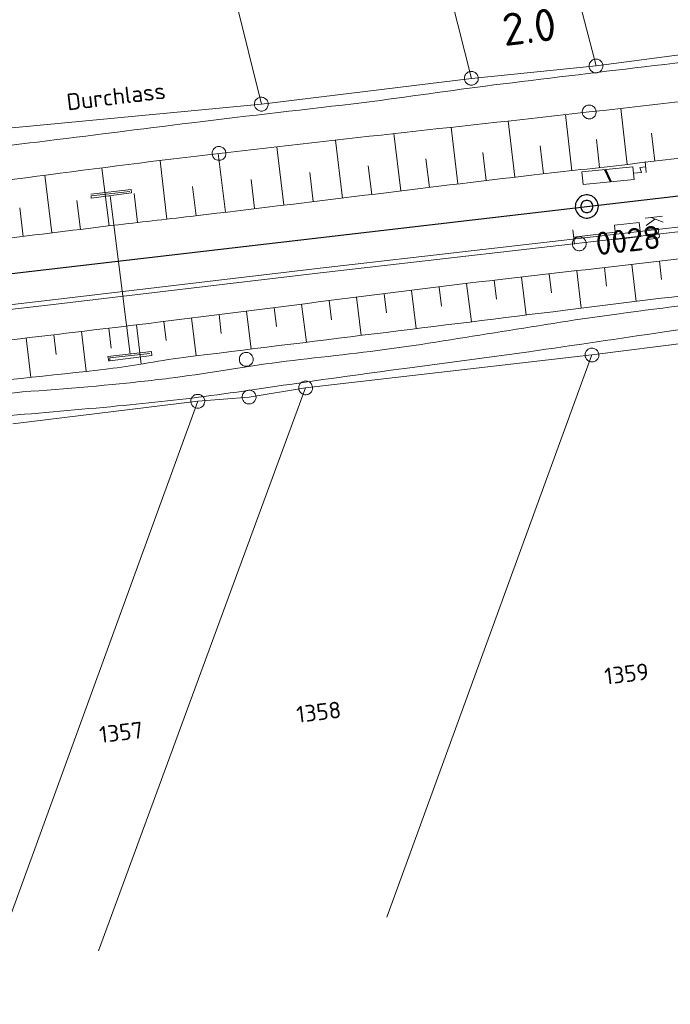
# Model space of a CAD drawing. Header units: metres. Extents: x 3425540 to 3446143, y 5432760 to 5444637.
# Tile 132 of 256: x 3437036 to 3437106, y 5439126 to 5439233. Entities that reach past the tile are written whole.
import ezdxf
from ezdxf.enums import TextEntityAlignment as Align

# ---------------------------------------------------------------- set-up
doc = ezdxf.new("R2010")
doc.units = ezdxf.units.M
for name, color, linetype, lineweight in [('B_Bestand', 9, 'Continuous', 18), ('B_Böschung', 9, 'Continuous', 18), ('B_Flurgrenzen', 9, 'Continuous', 18), ('B_Gleisachse', 9, 'Continuous', 25), ('B_Kilometrierung', 9, 'Continuous', 25), ('Bestand Kabeltröge', 9, 'Continuous', 18)]:
    doc.layers.add(name, color=color, linetype=linetype, lineweight=lineweight)
doc.styles.get("Standard").update_dxf_attribs({"font": 'isocpeur.ttf'})

msp = doc.modelspace()

# ---------------------------------------------------------------- linework, layer by layer
at = {"layer": 'B_Bestand'}
for p, q in [((3437099.42, 5439214.98), (3437098.79, 5439216.28)), ((3437099.49, 5439214.99), (3437098.86, 5439216.29)), ((3437099.57, 5439214.99), (3437098.94, 5439216.3)), ((3437102.79, 5439215.99), (3437102.63, 5439216.53)), ((3437103.23, 5439216.59), (3437102.64, 5439216.53)), ((3437103.29, 5439215.99), (3437103.18, 5439217.18)), ((3437043.21, 5439213.62), (3437047.58, 5439214.14)), ((3437047.58, 5439214.14), (3437047.61, 5439213.77)), ((3437043.27, 5439213.45), (3437047.46, 5439213.94)), ((3437047.61, 5439213.77), (3437043.27, 5439213.21)), ((3437043.27, 5439213.21), (3437043.27, 5439213.45)), ((3437045.31, 5439213.45), (3437047.49, 5439196.31)), ((3437103.19, 5439211.04), (3437105.07, 5439211.26)), ((3437104.25, 5439210.93), (3437103.32, 5439210.24)), ((3437103.84, 5439211.12), (3437105.14, 5439210.6)), ((3437103.37, 5439209.82), (3437104.63, 5439209.96)), ((3437095.37, 5439209.77), (3437095.55, 5439208.23)), ((3437045.08, 5439196.08), (3437049.79, 5439196.6)), ((3437045.16, 5439195.56), (3437045.08, 5439196.08)), ((3437045.28, 5439195.93), (3437049.62, 5439196.4)), ((3437049.82, 5439196.17), (3437045.28, 5439195.61)), ((3437049.79, 5439196.6), (3437049.82, 5439196.17)), ((3437045.28, 5439195.61), (3437045.28, 5439195.93))]:
    msp.add_line(p, q, dxfattribs=at)
for points in [[(3437101.94, 5439215.91), (3437101.87, 5439216.58), (3437096.35, 5439216.05), (3437096.49, 5439214.69), (3437102, 5439215.23), (3437101.94, 5439215.91), (3437102.79, 5439215.99)], [(3437095.46, 5439209), (3437099.95, 5439209.51), (3437100.03, 5439208.74), (3437102.72, 5439209.05), (3437102.54, 5439210.58), (3437099.86, 5439210.28), (3437099.95, 5439209.51)], [(3437104.4, 5439209.94), (3437104.56, 5439209.88), (3437104.65, 5439209.77), (3437104.67, 5439209.62), (3437104.64, 5439209.58), (3437104.57, 5439209.45), (3437104.46, 5439209.4), (3437103.43, 5439209.28)], [(3437096.81, 5439208.35), (3437096.8, 5439208.45), (3437096.77, 5439208.53), (3437096.73, 5439208.62), (3437096.68, 5439208.7), (3437096.62, 5439208.77), (3437096.55, 5439208.84), (3437096.48, 5439208.9), (3437096.39, 5439208.94), (3437096.31, 5439208.98), (3437096.22, 5439209), (3437096.12, 5439209.01), (3437096.03, 5439209.01), (3437095.94, 5439209), (3437095.84, 5439208.98), (3437095.76, 5439208.94), (3437095.67, 5439208.9), (3437095.6, 5439208.85), (3437095.53, 5439208.78), (3437095.47, 5439208.71), (3437095.42, 5439208.63), (3437095.38, 5439208.55), (3437095.35, 5439208.46), (3437095.33, 5439208.36), (3437095.32, 5439208.27), (3437095.33, 5439208.18), (3437095.34, 5439208.08), (3437095.37, 5439208), (3437095.41, 5439207.91), (3437095.46, 5439207.83), (3437095.52, 5439207.76), (3437095.59, 5439207.69), (3437095.66, 5439207.63), (3437095.75, 5439207.59), (3437095.83, 5439207.55), (3437095.92, 5439207.53), (3437096.02, 5439207.52), (3437096.11, 5439207.52), (3437096.2, 5439207.53), (3437096.3, 5439207.55), (3437096.38, 5439207.59), (3437096.47, 5439207.63), (3437096.54, 5439207.69), (3437096.61, 5439207.75), (3437096.67, 5439207.82), (3437096.72, 5439207.9), (3437096.76, 5439207.98), (3437096.79, 5439208.07), (3437096.81, 5439208.17), (3437096.82, 5439208.26), (3437096.81, 5439208.35)], [(3437104.46, 5439209.4), (3437104.62, 5439209.34), (3437104.71, 5439209.24), (3437104.73, 5439209.08), (3437104.7, 5439209), (3437104.63, 5439208.92), (3437104.52, 5439208.86), (3437103.49, 5439208.75)]]:
    msp.add_lwpolyline(points, dxfattribs=at)
for points, knots in [([(3436701.59, 5439177.77), (3436706.65, 5439178.29), (3436711.71, 5439178.81), (3436716.77, 5439179.34), (3436724.44, 5439180.13), (3436732.11, 5439180.93), (3436739.79, 5439181.74), (3436746.61, 5439182.46), (3436753.37, 5439183.72), (3436760.19, 5439184.47), (3436764.35, 5439184.92), (3436768.53, 5439185.26), (3436772.7, 5439185.72), (3436778.63, 5439186.38), (3436784.56, 5439187.04), (3436790.48, 5439187.71), (3436794.77, 5439188.19), (3436799.07, 5439188.67), (3436803.35, 5439189.17), (3436807.3, 5439189.63), (3436811.24, 5439190.18), (3436815.18, 5439190.74), (3436819.75, 5439191.39), (3436824.31, 5439192.08), (3436828.89, 5439192.73), (3436835.66, 5439193.69), (3436842.45, 5439194.62), (3436849.23, 5439195.55), (3436855.53, 5439196.41), (3436861.87, 5439197.04), (3436868.17, 5439197.96), (3436874.28, 5439198.85), (3436880.37, 5439199.94), (3436886.48, 5439200.89), (3436893.12, 5439201.91), (3436899.77, 5439202.95), (3436906.42, 5439203.91), (3436911.34, 5439204.62), (3436916.25, 5439205.28), (3436921.18, 5439205.9), (3436925.99, 5439206.5), (3436930.8, 5439207.09), (3436935.62, 5439207.68), (3436941.16, 5439208.35), (3436946.7, 5439209.04), (3436952.25, 5439209.67), (3436956.56, 5439210.15), (3436960.88, 5439210.56), (3436965.19, 5439211.02), (3436969.69, 5439211.5), (3436974.19, 5439212), (3436978.69, 5439212.48), (3436983.78, 5439213.03), (3436988.88, 5439213.5), (3436993.97, 5439214.06), (3436998.18, 5439214.51), (3437002.38, 5439215.01), (3437006.59, 5439215.51), (3437012.38, 5439216.2), (3437018.17, 5439216.89), (3437023.96, 5439217.6), (3437028.46, 5439218.16), (3437032.96, 5439218.72), (3437037.46, 5439219.28), (3437043.03, 5439219.97), (3437048.59, 5439220.67), (3437054.16, 5439221.36), (3437060.37, 5439222.14), (3437066.58, 5439222.8), (3437072.79, 5439223.56), (3437077.47, 5439224.14), (3437082.13, 5439224.87), (3437086.81, 5439225.45), (3437092.23, 5439226.12), (3437097.66, 5439226.77), (3437103.09, 5439227.42), (3437109.01, 5439228.13), (3437114.95, 5439228.8), (3437120.87, 5439229.52), (3437125.31, 5439230.06), (3437129.73, 5439230.72), (3437134.16, 5439231.3), (3437141.12, 5439232.2), (3437148.1, 5439232.85), (3437155.05, 5439233.8), (3437162.05, 5439234.76), (3437169.02, 5439235.89), (3437175.98, 5439237.05), (3437183.62, 5439238.32), (3437191.26, 5439239.62), (3437198.9, 5439240.92), (3437201.64, 5439241.39), (3437204.37, 5439241.95), (3437207.13, 5439242.38), (3437210.49, 5439242.9), (3437213.89, 5439243.05), (3437217.28, 5439243.32), (3437220.73, 5439243.59), (3437224.18, 5439243.86), (3437227.64, 5439244.05), (3437233.13, 5439244.36), (3437238.64, 5439244.02), (3437244.13, 5439244.37), (3437252.78, 5439244.91), (3437261.42, 5439245.69), (3437270.08, 5439246.25), (3437275.76, 5439246.61), (3437281.44, 5439247.04), (3437287.13, 5439247.3), (3437292.8, 5439247.55), (3437298.46, 5439247.8), (3437304.12, 5439248.05)], [0, 0, 0, 0, 0.025133, 0.025133, 0.025133, 0.063269, 0.063269, 0.063269, 0.097186, 0.097186, 0.097186, 0.117895, 0.117895, 0.117895, 0.147386, 0.147386, 0.147386, 0.168728, 0.168728, 0.168728, 0.188381, 0.188381, 0.188381, 0.211204, 0.211204, 0.211204, 0.245041, 0.245041, 0.245041, 0.276498, 0.276498, 0.276498, 0.307052, 0.307052, 0.307052, 0.34029, 0.34029, 0.34029, 0.36482, 0.36482, 0.36482, 0.38879, 0.38879, 0.38879, 0.416399, 0.416399, 0.416399, 0.437835, 0.437835, 0.437835, 0.460206, 0.460206, 0.460206, 0.485508, 0.485508, 0.485508, 0.506441, 0.506441, 0.506441, 0.535268, 0.535268, 0.535268, 0.557678, 0.557678, 0.557678, 0.585416, 0.585416, 0.585416, 0.616319, 0.616319, 0.616319, 0.639628, 0.639628, 0.639628, 0.666644, 0.666644, 0.666644, 0.696155, 0.696155, 0.696155, 0.718246, 0.718246, 0.718246, 0.752911, 0.752911, 0.752911, 0.787803, 0.787803, 0.787803, 0.826098, 0.826098, 0.826098, 0.839875, 0.839875, 0.839875, 0.856671, 0.856671, 0.856671, 0.873781, 0.873781, 0.873781, 0.90095, 0.90095, 0.90095, 0.943819, 0.943819, 0.943819, 0.971972, 0.971972, 0.971972, 1, 1, 1, 1]), ([(3436720.78, 5439147.92), (3436724.51, 5439148.39), (3436728.24, 5439148.85), (3436731.97, 5439149.32), (3436738.07, 5439150.08), (3436744.21, 5439150.58), (3436750.32, 5439151.21), (3436756.1, 5439151.81), (3436761.87, 5439152.39), (3436767.64, 5439153.02), (3436776.78, 5439154.02), (3436785.88, 5439155.37), (3436794.99, 5439156.63), (3436802.09, 5439157.6), (3436809.18, 5439158.58), (3436816.27, 5439159.56), (3436822.13, 5439160.36), (3436827.99, 5439161.17), (3436833.85, 5439161.97), (3436842.26, 5439163.13), (3436850.7, 5439164.13), (3436859.13, 5439165.15), (3436862.6, 5439165.57), (3436866.09, 5439165.72), (3436869.55, 5439166.18), (3436880.21, 5439167.61), (3436890.81, 5439169.34), (3436901.4, 5439171.18), (3436910.1, 5439172.68), (3436918.8, 5439174.27), (3436927.51, 5439175.74), (3436936.03, 5439177.19), (3436944.56, 5439178.62), (3436953.1, 5439180.05), (3436966.06, 5439182.23), (3436979.02, 5439184.38), (3436991.99, 5439186.5), (3436999.27, 5439187.69), (3437006.58, 5439188.69), (3437013.88, 5439189.69), (3437019.72, 5439190.49), (3437025.56, 5439191.22), (3437031.42, 5439191.83), (3437036.12, 5439192.32), (3437040.85, 5439192.58), (3437045.55, 5439193.04), (3437047.61, 5439193.24), (3437049.67, 5439193.46), (3437051.73, 5439193.72), (3437055.44, 5439194.2), (3437059.13, 5439194.86), (3437062.84, 5439195.36), (3437066.88, 5439195.89), (3437070.95, 5439196.28), (3437074.99, 5439196.82), (3437083.47, 5439197.97), (3437091.89, 5439199.58), (3437100.37, 5439200.7), (3437110.44, 5439202.03), (3437120.52, 5439203.28), (3437130.61, 5439204.41), (3437142.6, 5439205.74), (3437154.61, 5439206.94), (3437166.59, 5439208.27), (3437173.23, 5439209.01), (3437179.87, 5439209.74), (3437186.5, 5439210.6), (3437194.71, 5439211.67), (3437202.9, 5439212.93), (3437211.11, 5439214.04), (3437218, 5439214.97), (3437224.9, 5439215.85), (3437231.78, 5439216.8), (3437239.39, 5439217.85), (3437246.99, 5439218.96), (3437254.59, 5439220.07), (3437267.16, 5439221.91), (3437279.7, 5439223.92), (3437292.28, 5439225.68), (3437297.03, 5439226.35), (3437301.78, 5439227.01), (3437306.53, 5439227.68)], [0, 0, 0, 0, 0.019074, 0.019074, 0.019074, 0.050277, 0.050277, 0.050277, 0.079727, 0.079727, 0.079727, 0.126381, 0.126381, 0.126381, 0.162711, 0.162711, 0.162711, 0.192716, 0.192716, 0.192716, 0.235806, 0.235806, 0.235806, 0.253524, 0.253524, 0.253524, 0.308036, 0.308036, 0.308036, 0.352859, 0.352859, 0.352859, 0.396746, 0.396746, 0.396746, 0.463429, 0.463429, 0.463429, 0.500834, 0.500834, 0.500834, 0.530716, 0.530716, 0.530716, 0.554702, 0.554702, 0.554702, 0.565208, 0.565208, 0.565208, 0.584208, 0.584208, 0.584208, 0.604904, 0.604904, 0.604904, 0.648324, 0.648324, 0.648324, 0.699854, 0.699854, 0.699854, 0.761057, 0.761057, 0.761057, 0.794946, 0.794946, 0.794946, 0.836968, 0.836968, 0.836968, 0.872248, 0.872248, 0.872248, 0.91121, 0.91121, 0.91121, 0.97565, 0.97565, 0.97565, 1, 1, 1, 1]), ([(3437090.62, 5439196.58), (3437095.51, 5439197.3), (3437100.39, 5439198.02), (3437105.27, 5439198.74), (3437111.83, 5439199.7), (3437118.41, 5439200.5), (3437125, 5439201.24), (3437132.41, 5439202.07), (3437139.82, 5439202.82), (3437147.23, 5439203.65), (3437155.75, 5439204.61), (3437164.27, 5439205.57), (3437172.78, 5439206.57), (3437179.1, 5439207.31), (3437185.42, 5439208.07), (3437191.74, 5439208.9), (3437202.56, 5439210.31), (3437213.37, 5439211.79), (3437224.18, 5439213.29), (3437241.24, 5439215.64), (3437258.29, 5439217.96), (3437275.33, 5439220.43), (3437285.84, 5439221.96), (3437296.34, 5439223.49), (3437306.85, 5439225.02)], [0, 0, 0, 0, 0.067883, 0.067883, 0.067883, 0.159071, 0.159071, 0.159071, 0.261593, 0.261593, 0.261593, 0.379494, 0.379494, 0.379494, 0.467054, 0.467054, 0.467054, 0.617181, 0.617181, 0.617181, 0.853952, 0.853952, 0.853952, 1, 1, 1, 1]), ([(3437090.63, 5439196.58), (3437086.33, 5439196.01), (3437082.03, 5439195.43), (3437077.73, 5439194.86), (3437074.6, 5439194.44), (3437071.47, 5439194), (3437068.34, 5439193.57), (3437064.52, 5439193.04), (3437060.71, 5439192.45), (3437056.88, 5439191.93), (3437053.3, 5439191.44), (3437049.71, 5439191.07), (3437046.11, 5439190.72), (3437041.98, 5439190.32), (3437037.84, 5439190), (3437033.71, 5439189.6), (3437030.36, 5439189.28), (3437027.03, 5439188.94), (3437023.69, 5439188.58), (3437020.26, 5439188.21), (3437016.84, 5439187.82), (3437013.44, 5439187.29), (3437009.44, 5439186.66), (3437005.45, 5439186.02), (3437001.46, 5439185.39), (3436995.6, 5439184.47), (3436989.74, 5439183.55), (3436983.88, 5439182.63), (3436978.2, 5439181.74), (3436972.51, 5439180.85), (3436966.82, 5439179.96), (3436961.64, 5439179.15), (3436956.45, 5439178.43), (3436951.28, 5439177.56), (3436943.94, 5439176.32), (3436936.63, 5439174.98), (3436929.31, 5439173.68), (3436922.04, 5439172.39), (3436914.77, 5439171.09), (3436907.51, 5439169.8), (3436905.2, 5439169.39), (3436902.88, 5439169.01), (3436900.56, 5439168.6), (3436896.92, 5439167.97), (3436893.34, 5439167.03), (3436889.71, 5439166.36), (3436886.22, 5439165.72), (3436882.72, 5439165.2), (3436879.19, 5439164.81), (3436876.76, 5439164.54), (3436874.31, 5439164.41), (3436871.87, 5439164.12), (3436867.79, 5439163.64), (3436863.71, 5439163.16), (3436859.64, 5439162.66), (3436855.7, 5439162.17), (3436851.77, 5439161.68), (3436847.83, 5439161.19), (3436842.02, 5439160.47), (3436836.2, 5439159.78), (3436830.38, 5439159.05), (3436824.16, 5439158.25), (3436817.98, 5439157.25), (3436811.77, 5439156.37), (3436806.2, 5439155.59), (3436800.63, 5439154.78), (3436795.05, 5439154.05), (3436788.32, 5439153.15), (3436781.58, 5439152.37), (3436774.84, 5439151.55), (3436769.21, 5439150.87), (3436763.59, 5439150.16), (3436757.95, 5439149.57), (3436753.28, 5439149.08), (3436748.6, 5439148.72), (3436743.93, 5439148.28), (3436740.42, 5439147.95), (3436736.92, 5439147.61), (3436733.42, 5439147.25), (3436729.7, 5439146.86), (3436726, 5439146.27), (3436722.3, 5439145.7), (3436719.24, 5439145.22), (3436716.18, 5439144.74), (3436713.2, 5439143.89), (3436710.25, 5439143.05), (3436707.35, 5439142.09), (3436704.41, 5439141.22), (3436701.46, 5439140.34), (3436698.5, 5439139.48), (3436695.54, 5439138.63), (3436693.24, 5439137.97), (3436690.92, 5439137.44), (3436688.56, 5439136.99), (3436685.54, 5439136.42), (3436682.51, 5439136.16), (3436679.47, 5439136.14), (3436677, 5439136.13), (3436674.53, 5439136.2), (3436672.06, 5439136.32), (3436669.53, 5439136.44), (3436667.01, 5439136.75), (3436664.48, 5439136.83), (3436662.56, 5439136.9), (3436660.63, 5439136.8), (3436658.7, 5439136.66), (3436655.99, 5439136.46), (3436653.28, 5439136.25), (3436650.61, 5439135.71), (3436648.26, 5439135.25), (3436645.95, 5439134.71), (3436643.63, 5439134.16), (3436639.43, 5439133.18), (3436635.29, 5439132.02), (3436631.08, 5439131.07), (3436628.42, 5439130.46), (3436625.7, 5439130.18), (3436622.98, 5439129.86), (3436620.78, 5439129.6), (3436618.55, 5439129.39), (3436616.35, 5439129.52), (3436613.22, 5439129.7), (3436610.1, 5439130.28), (3436607.04, 5439131.07), (3436604.01, 5439131.85), (3436601.03, 5439132.73), (3436598, 5439133.48), (3436596.26, 5439133.91), (3436594.51, 5439134.33), (3436592.77, 5439134.77), (3436590.48, 5439135.34), (3436588.18, 5439135.92), (3436585.88, 5439136.49), (3436583.94, 5439136.97), (3436581.99, 5439137.47), (3436580.02, 5439137.78), (3436578.04, 5439138.1), (3436575.98, 5439137.74), (3436573.99, 5439137.44), (3436570.89, 5439136.96), (3436567.78, 5439136.49), (3436564.69, 5439135.97), (3436562.14, 5439135.55), (3436559.6, 5439135.07), (3436557.05, 5439134.69), (3436550.45, 5439133.7), (3436543.84, 5439132.82), (3436537.23, 5439131.93), (3436532.03, 5439131.23), (3436526.84, 5439130.53), (3436521.64, 5439129.86), (3436517.36, 5439129.31), (3436513.08, 5439128.84), (3436508.8, 5439128.4), (3436505.37, 5439128.04), (3436501.93, 5439127.74), (3436498.49, 5439127.45), (3436493.76, 5439127.07), (3436489.02, 5439126.74), (3436484.28, 5439126.51), (3436479.57, 5439126.27), (3436474.86, 5439126.13), (3436470.15, 5439126.07), (3436465.74, 5439126.03), (3436461.33, 5439125.99), (3436456.92, 5439126.07), (3436448.55, 5439126.24), (3436440.19, 5439126.4), (3436431.82, 5439126.57)], [0, 0, 0, 0, 0.019538, 0.019538, 0.019538, 0.033772, 0.033772, 0.033772, 0.051152, 0.051152, 0.051152, 0.067424, 0.067424, 0.067424, 0.08613, 0.08613, 0.08613, 0.101247, 0.101247, 0.101247, 0.116764, 0.116764, 0.116764, 0.13497, 0.13497, 0.13497, 0.161684, 0.161684, 0.161684, 0.187611, 0.187611, 0.187611, 0.211226, 0.211226, 0.211226, 0.244724, 0.244724, 0.244724, 0.277968, 0.277968, 0.277968, 0.288549, 0.288549, 0.288549, 0.305192, 0.305192, 0.305192, 0.321146, 0.321146, 0.321146, 0.332191, 0.332191, 0.332191, 0.350692, 0.350692, 0.350692, 0.368551, 0.368551, 0.368551, 0.39495, 0.39495, 0.39495, 0.42318, 0.42318, 0.42318, 0.448519, 0.448519, 0.448519, 0.479105, 0.479105, 0.479105, 0.504637, 0.504637, 0.504637, 0.525774, 0.525774, 0.525774, 0.541632, 0.541632, 0.541632, 0.558482, 0.558482, 0.558482, 0.572417, 0.572417, 0.572417, 0.586208, 0.586208, 0.586208, 0.600087, 0.600087, 0.600087, 0.610851, 0.610851, 0.610851, 0.624554, 0.624554, 0.624554, 0.635682, 0.635682, 0.635682, 0.647093, 0.647093, 0.647093, 0.655764, 0.655764, 0.655764, 0.668008, 0.668008, 0.668008, 0.678742, 0.678742, 0.678742, 0.698141, 0.698141, 0.698141, 0.710435, 0.710435, 0.710435, 0.720411, 0.720411, 0.720411, 0.734574, 0.734574, 0.734574, 0.748633, 0.748633, 0.748633, 0.756708, 0.756708, 0.756708, 0.767376, 0.767376, 0.767376, 0.776384, 0.776384, 0.776384, 0.785454, 0.785454, 0.785454, 0.799597, 0.799597, 0.799597, 0.811226, 0.811226, 0.811226, 0.841268, 0.841268, 0.841268, 0.864888, 0.864888, 0.864888, 0.884289, 0.884289, 0.884289, 0.899826, 0.899826, 0.899826, 0.921218, 0.921218, 0.921218, 0.942444, 0.942444, 0.942444, 0.962296, 0.962296, 0.962296, 1, 1, 1, 1])]:
    msp.add_open_spline(points, degree=3, knots=knots, dxfattribs=at)
at = {"layer": 'B_Böschung'}
for p, q in [((3437101.25, 5439216.85), (3437100.57, 5439222.92)), ((3437089.09, 5439215.48), (3437088.36, 5439221.56)), ((3437095.26, 5439216.18), (3437094.59, 5439222.25)), ((3437082.93, 5439214.74), (3437082.19, 5439220.87)), ((3437070.44, 5439213.22), (3437069.68, 5439219.47)), ((3437076.77, 5439213.99), (3437076.02, 5439220.19)), ((3437098.26, 5439216.52), (3437097.92, 5439219.55)), ((3437104.24, 5439217.21), (3437103.88, 5439220.23)), ((3437064.11, 5439212.46), (3437063.35, 5439218.75)), ((3437092.18, 5439215.84), (3437091.84, 5439218.87)), ((3437057.78, 5439211.69), (3437057.01, 5439218.04)), ((3437079.85, 5439214.36), (3437079.48, 5439217.45)), ((3437086.01, 5439215.11), (3437085.64, 5439218.16)), ((3437045.19, 5439210.2), (3437044.42, 5439216.46)), ((3437051.44, 5439210.93), (3437050.71, 5439217.25)), ((3437073.61, 5439213.61), (3437073.23, 5439216.72)), ((3437039.01, 5439209.45), (3437038.25, 5439215.68)), ((3437060.94, 5439212.07), (3437060.56, 5439215.23)), ((3437067.28, 5439212.84), (3437066.9, 5439215.98)), ((3437054.61, 5439211.3), (3437054.23, 5439214.47)), ((3437048.28, 5439210.57), (3437047.91, 5439213.71)), ((3437035.92, 5439209.07), (3437035.54, 5439212.17)), ((3437042.1, 5439209.82), (3437041.72, 5439212.95)), ((3437098.78, 5439205.7), (3437099.01, 5439203.68)), ((3437101.76, 5439206.04), (3437102.21, 5439202.03)), ((3437104.74, 5439206.38), (3437104.96, 5439204.39)), ((3437089.83, 5439204.67), (3437090.31, 5439200.56)), ((3437092.81, 5439205.02), (3437093.05, 5439202.97)), ((3437095.8, 5439205.36), (3437096.26, 5439201.3)), ((3437080.9, 5439203.59), (3437081.15, 5439201.53)), ((3437083.88, 5439203.96), (3437084.39, 5439199.83)), ((3437086.85, 5439204.33), (3437087.11, 5439202.26)), ((3437071.97, 5439202.49), (3437072.48, 5439198.36)), ((3437074.94, 5439202.86), (3437075.2, 5439200.79)), ((3437077.92, 5439203.22), (3437078.43, 5439199.09)), ((3437063.04, 5439201.37), (3437063.3, 5439199.31)), ((3437066.01, 5439201.74), (3437066.54, 5439197.62)), ((3437068.99, 5439202.12), (3437069.25, 5439200.05)), ((3437054.11, 5439200.24), (3437054.63, 5439196.14)), ((3437057.09, 5439200.61), (3437057.34, 5439198.56)), ((3437060.06, 5439200.99), (3437060.58, 5439196.88)), ((3437048.15, 5439199.5), (3437048.66, 5439195.26)), ((3437051.13, 5439199.86), (3437051.39, 5439197.8)), ((3437039.22, 5439198.43), (3437039.47, 5439196.29)), ((3437042.2, 5439198.79), (3437042.71, 5439194.48)), ((3437045.18, 5439199.14), (3437045.43, 5439196.98)), ((3437036.24, 5439198.08), (3437036.75, 5439193.82))]:
    msp.add_line(p, q, dxfattribs=at)
for points, knots in [([(3436847.24, 5439191.37), (3436851.02, 5439191.89), (3436854.79, 5439192.4), (3436858.57, 5439192.92), (3436867.89, 5439194.19), (3436877.27, 5439194.95), (3436886.62, 5439196.06), (3436890.18, 5439196.49), (3436893.74, 5439196.91), (3436897.3, 5439197.34), (3436905.35, 5439198.32), (3436913.4, 5439199.3), (3436921.44, 5439200.31), (3436928.86, 5439201.25), (3436936.28, 5439202.2), (3436943.7, 5439203.15), (3436947.42, 5439203.63), (3436951.13, 5439204.11), (3436954.85, 5439204.59), (3436960.24, 5439205.28), (3436965.64, 5439205.86), (3436971.02, 5439206.55), (3436975.15, 5439207.08), (3436979.28, 5439207.64), (3436983.4, 5439208.21), (3436989.45, 5439209.05), (3436995.5, 5439209.94), (3437001.56, 5439210.77), (3437006.96, 5439211.51), (3437012.37, 5439212.24), (3437017.77, 5439212.96), (3437030.88, 5439214.71), (3437043.98, 5439216.51), (3437057.11, 5439218.05), (3437070.45, 5439219.62), (3437083.8, 5439221.02), (3437097.14, 5439222.53), (3437116.92, 5439224.76), (3437136.69, 5439227), (3437156.45, 5439229.32), (3437165.12, 5439230.34), (3437173.71, 5439231.98), (3437182.38, 5439233.06), (3437187.26, 5439233.67), (3437192.15, 5439234.26), (3437197.03, 5439234.84), (3437200.05, 5439235.21), (3437203.07, 5439235.59), (3437206.1, 5439235.91), (3437222.73, 5439237.66), (3437239.4, 5439238.87), (3437256.07, 5439240.17), (3437270.73, 5439241.31), (3437285.39, 5439242.45), (3437300.04, 5439243.59)], [0, 0, 0, 0, 0.025072, 0.025072, 0.025072, 0.08699, 0.08699, 0.08699, 0.1106, 0.1106, 0.1106, 0.163933, 0.163933, 0.163933, 0.213158, 0.213158, 0.213158, 0.237832, 0.237832, 0.237832, 0.273559, 0.273559, 0.273559, 0.300946, 0.300946, 0.300946, 0.341169, 0.341169, 0.341169, 0.377069, 0.377069, 0.377069, 0.464067, 0.464067, 0.464067, 0.552435, 0.552435, 0.552435, 0.683381, 0.683381, 0.683381, 0.740833, 0.740833, 0.740833, 0.77322, 0.77322, 0.77322, 0.793234, 0.793234, 0.793234, 0.903251, 0.903251, 0.903251, 1, 1, 1, 1]), ([(3436847.62, 5439188.43), (3436852.29, 5439189.06), (3436856.97, 5439189.69), (3436861.64, 5439190.31), (3436864.51, 5439190.7), (3436867.39, 5439190.96), (3436870.26, 5439191.28), (3436875.02, 5439191.82), (3436879.77, 5439192.35), (3436884.52, 5439192.88), (3436888.61, 5439193.33), (3436892.71, 5439193.67), (3436896.8, 5439194.1), (3436903.19, 5439194.75), (3436909.58, 5439195.42), (3436915.97, 5439196.09), (3436920.31, 5439196.54), (3436924.65, 5439197.09), (3436929, 5439197.5), (3436936.07, 5439198.16), (3436943.16, 5439198.67), (3436950.23, 5439199.27), (3436953.11, 5439199.52), (3436955.99, 5439199.75), (3436958.86, 5439200.02), (3436964.06, 5439200.51), (3436969.24, 5439201.26), (3436974.43, 5439201.83), (3436978.51, 5439202.28), (3436982.6, 5439202.71), (3436986.68, 5439203.18), (3436990.54, 5439203.62), (3436994.41, 5439204.07), (3436998.27, 5439204.52), (3437002.34, 5439204.98), (3437006.4, 5439205.41), (3437010.46, 5439205.89), (3437013.59, 5439206.27), (3437016.71, 5439206.69), (3437019.84, 5439207.08), (3437028.63, 5439208.17), (3437037.42, 5439209.27), (3437046.22, 5439210.33), (3437049, 5439210.66), (3437051.78, 5439210.97), (3437054.56, 5439211.3), (3437066.77, 5439212.74), (3437078.97, 5439214.29), (3437091.18, 5439215.73), (3437094.55, 5439216.13), (3437097.93, 5439216.45), (3437101.31, 5439216.86), (3437114.7, 5439218.47), (3437128.09, 5439220.12), (3437141.49, 5439221.73), (3437155.58, 5439223.43), (3437169.68, 5439225.12), (3437183.77, 5439226.82), (3437193.22, 5439227.95), (3437202.67, 5439229.06), (3437212.12, 5439230.19), (3437227.51, 5439232.04), (3437242.88, 5439234.04), (3437258.27, 5439235.87), (3437272.3, 5439237.54), (3437286.33, 5439239.21), (3437300.36, 5439240.88)], [0, 0, 0, 0, 0.03103, 0.03103, 0.03103, 0.050075, 0.050075, 0.050075, 0.081548, 0.081548, 0.081548, 0.108627, 0.108627, 0.108627, 0.150904, 0.150904, 0.150904, 0.179664, 0.179664, 0.179664, 0.226402, 0.226402, 0.226402, 0.245415, 0.245415, 0.245415, 0.279791, 0.279791, 0.279791, 0.306829, 0.306829, 0.306829, 0.332442, 0.332442, 0.332442, 0.359352, 0.359352, 0.359352, 0.380084, 0.380084, 0.380084, 0.438398, 0.438398, 0.438398, 0.456828, 0.456828, 0.456828, 0.537756, 0.537756, 0.537756, 0.560106, 0.560106, 0.560106, 0.648912, 0.648912, 0.648912, 0.742344, 0.742344, 0.742344, 0.804984, 0.804984, 0.804984, 0.907004, 0.907004, 0.907004, 1, 1, 1, 1]), ([(3436976.74, 5439190.41), (3436982.76, 5439191.38), (3436988.78, 5439192.34), (3436994.79, 5439193.31), (3437002.72, 5439194.58), (3437010.75, 5439195.07), (3437018.72, 5439196.01), (3437029.31, 5439197.26), (3437039.9, 5439198.5), (3437050.48, 5439199.78), (3437062.82, 5439201.27), (3437075.15, 5439202.99), (3437087.5, 5439204.41), (3437097.35, 5439205.54), (3437107.19, 5439206.66), (3437117.03, 5439207.79), (3437131.88, 5439209.49), (3437146.72, 5439211.19), (3437161.56, 5439212.9), (3437179.43, 5439214.96), (3437197.19, 5439217.97), (3437215.07, 5439220.04), (3437219.96, 5439220.61), (3437224.85, 5439221.15), (3437229.74, 5439221.68), (3437233.92, 5439222.14), (3437238.1, 5439222.61), (3437242.29, 5439223.03), (3437246.23, 5439223.43), (3437250.18, 5439223.81), (3437254.12, 5439224.19), (3437256.13, 5439224.39), (3437258.13, 5439224.58), (3437260.13, 5439224.77), (3437261.31, 5439224.88), (3437262.48, 5439224.96), (3437263.66, 5439225), (3437264.61, 5439225.03), (3437265.56, 5439225.01), (3437266.5, 5439224.98), (3437268.77, 5439224.88), (3437271.03, 5439224.74), (3437273.29, 5439224.67), (3437274.54, 5439224.62), (3437275.78, 5439224.58), (3437277.03, 5439224.54)], [0, 0, 0, 0, 0.060442, 0.060442, 0.060442, 0.140091, 0.140091, 0.140091, 0.245824, 0.245824, 0.245824, 0.369213, 0.369213, 0.369213, 0.467508, 0.467508, 0.467508, 0.615701, 0.615701, 0.615701, 0.794234, 0.794234, 0.794234, 0.843045, 0.843045, 0.843045, 0.884772, 0.884772, 0.884772, 0.924109, 0.924109, 0.924109, 0.944058, 0.944058, 0.944058, 0.95577, 0.95577, 0.95577, 0.965158, 0.965158, 0.965158, 0.987622, 0.987622, 0.987622, 1, 1, 1, 1]), ([(3436976.91, 5439190.44), (3436982.17, 5439190.24), (3436987.42, 5439190.03), (3436992.68, 5439189.83), (3436994.47, 5439189.76), (3436996.27, 5439189.78), (3436998.06, 5439189.76), (3436998.54, 5439189.76), (3436999.02, 5439189.74), (3436999.5, 5439189.76), (3437001.16, 5439189.83), (3437002.82, 5439190.05), (3437004.47, 5439190.24), (3437011.73, 5439191.05), (3437018.98, 5439191.89), (3437026.23, 5439192.7), (3437032.53, 5439193.4), (3437038.83, 5439193.99), (3437045.12, 5439194.74), (3437046.38, 5439194.89), (3437047.63, 5439195.1), (3437048.88, 5439195.29), (3437050.33, 5439195.51), (3437051.78, 5439195.79), (3437053.24, 5439195.97), (3437067, 5439197.68), (3437080.77, 5439199.38), (3437094.53, 5439201.08), (3437106.84, 5439202.61), (3437119.15, 5439204.13), (3437131.46, 5439205.65), (3437139.45, 5439206.64), (3437147.47, 5439207.49), (3437155.47, 5439208.45), (3437162.91, 5439209.35), (3437170.35, 5439210.39), (3437177.79, 5439211.31), (3437185.9, 5439212.31), (3437194.04, 5439213.03), (3437202.14, 5439214.11), (3437217.21, 5439216.12), (3437232.26, 5439218.24), (3437247.31, 5439220.38), (3437257.08, 5439221.77), (3437266.86, 5439223.16), (3437276.63, 5439224.55)], [0, 0, 0, 0, 0.052251, 0.052251, 0.052251, 0.070098, 0.070098, 0.070098, 0.074844, 0.074844, 0.074844, 0.091407, 0.091407, 0.091407, 0.163929, 0.163929, 0.163929, 0.226867, 0.226867, 0.226867, 0.239422, 0.239422, 0.239422, 0.254054, 0.254054, 0.254054, 0.391848, 0.391848, 0.391848, 0.515093, 0.515093, 0.515093, 0.595147, 0.595147, 0.595147, 0.669697, 0.669697, 0.669697, 0.750871, 0.750871, 0.750871, 0.901905, 0.901905, 0.901905, 1, 1, 1, 1])]:
    msp.add_open_spline(points, degree=3, knots=knots, dxfattribs=at)
at = {"layer": 'B_Flurgrenzen'}
for p, q in [((3437097.88, 5439227.51), (3437083.41, 5439283.51)), ((3437084.39, 5439226.17), (3437070.29, 5439282.29)), ((3437061.67, 5439223.38), (3437047.81, 5439279.5)), ((3437097.88, 5439227.51), (3437113.31, 5439229.58)), ((3437084.39, 5439226.17), (3437097.88, 5439227.51)), ((3437061.67, 5439223.38), (3437084.39, 5439226.17)), ((3437032.3, 5439220.58), (3437061.67, 5439223.38)), ((3437097.44, 5439196.24), (3437132.53, 5439200.68)), ((3437066.46, 5439192.68), (3437097.44, 5439196.24)), ((3437075.26, 5439135.42), (3437097.44, 5439196.24)), ((3437044.06, 5439131.76), (3437066.46, 5439192.68)), ((3437060.35, 5439191.68), (3437066.46, 5439192.68)), ((3437032.51, 5439130.09), (3437054.8, 5439191.24)), ((3437034.77, 5439188.8), (3437054.8, 5439191.24)), ((3437054.8, 5439191.24), (3437060.35, 5439191.68))]:
    msp.add_line(p, q, dxfattribs=at)
for points in [[(3437098.52, 5439227.12), (3437098.56, 5439227.21), (3437098.59, 5439227.29), (3437098.62, 5439227.39), (3437098.62, 5439227.48), (3437098.62, 5439227.57), (3437098.61, 5439227.67), (3437098.58, 5439227.76), (3437098.55, 5439227.85), (3437098.5, 5439227.93), (3437098.44, 5439228), (3437098.37, 5439228.06), (3437098.3, 5439228.12), (3437098.22, 5439228.17), (3437098.13, 5439228.21), (3437098.04, 5439228.24), (3437097.95, 5439228.26), (3437097.86, 5439228.26), (3437097.76, 5439228.25), (3437097.67, 5439228.23), (3437097.58, 5439228.19), (3437097.5, 5439228.16), (3437097.42, 5439228.11), (3437097.35, 5439228.04), (3437097.29, 5439227.97), (3437097.23, 5439227.89), (3437097.19, 5439227.81), (3437097.16, 5439227.73), (3437097.14, 5439227.63), (3437097.13, 5439227.54), (3437097.13, 5439227.44), (3437097.15, 5439227.35), (3437097.17, 5439227.26), (3437097.21, 5439227.17), (3437097.25, 5439227.09), (3437097.31, 5439227.02), (3437097.38, 5439226.95), (3437097.45, 5439226.9), (3437097.53, 5439226.85), (3437097.62, 5439226.81), (3437097.71, 5439226.78), (3437097.8, 5439226.76), (3437097.9, 5439226.76), (3437097.99, 5439226.77), (3437098.08, 5439226.79), (3437098.17, 5439226.83), (3437098.25, 5439226.86), (3437098.33, 5439226.91), (3437098.41, 5439226.98), (3437098.47, 5439227.05), (3437098.52, 5439227.12)], [(3437085.03, 5439225.79), (3437085.08, 5439225.87), (3437085.11, 5439225.96), (3437085.13, 5439226.05), (3437085.14, 5439226.14), (3437085.13, 5439226.24), (3437085.12, 5439226.33), (3437085.1, 5439226.42), (3437085.06, 5439226.51), (3437085.01, 5439226.59), (3437084.95, 5439226.66), (3437084.89, 5439226.73), (3437084.81, 5439226.79), (3437084.73, 5439226.84), (3437084.64, 5439226.87), (3437084.55, 5439226.9), (3437084.46, 5439226.92), (3437084.37, 5439226.92), (3437084.28, 5439226.91), (3437084.19, 5439226.89), (3437084.1, 5439226.86), (3437084.01, 5439226.82), (3437083.93, 5439226.77), (3437083.86, 5439226.7), (3437083.8, 5439226.64), (3437083.74, 5439226.56), (3437083.7, 5439226.47), (3437083.67, 5439226.39), (3437083.65, 5439226.29), (3437083.64, 5439226.2), (3437083.65, 5439226.11), (3437083.66, 5439226.01), (3437083.68, 5439225.92), (3437083.72, 5439225.84), (3437083.77, 5439225.75), (3437083.83, 5439225.68), (3437083.89, 5439225.62), (3437083.97, 5439225.56), (3437084.05, 5439225.51), (3437084.13, 5439225.47), (3437084.22, 5439225.45), (3437084.31, 5439225.43), (3437084.41, 5439225.42), (3437084.5, 5439225.43), (3437084.59, 5439225.45), (3437084.68, 5439225.49), (3437084.77, 5439225.53), (3437084.84, 5439225.58), (3437084.92, 5439225.64), (3437084.98, 5439225.71), (3437085.03, 5439225.79)], [(3437062.31, 5439222.99), (3437062.35, 5439223.08), (3437062.38, 5439223.16), (3437062.41, 5439223.26), (3437062.41, 5439223.35), (3437062.41, 5439223.44), (3437062.4, 5439223.54), (3437062.37, 5439223.63), (3437062.33, 5439223.71), (3437062.29, 5439223.8), (3437062.23, 5439223.87), (3437062.16, 5439223.93), (3437062.09, 5439223.99), (3437062.01, 5439224.04), (3437061.92, 5439224.08), (3437061.83, 5439224.1), (3437061.74, 5439224.12), (3437061.65, 5439224.12), (3437061.55, 5439224.12), (3437061.46, 5439224.1), (3437061.37, 5439224.06), (3437061.29, 5439224.02), (3437061.21, 5439223.97), (3437061.14, 5439223.91), (3437061.08, 5439223.84), (3437061.02, 5439223.76), (3437060.98, 5439223.68), (3437060.95, 5439223.59), (3437060.92, 5439223.5), (3437060.92, 5439223.4), (3437060.92, 5439223.31), (3437060.94, 5439223.21), (3437060.96, 5439223.13), (3437061, 5439223.04), (3437061.04, 5439222.96), (3437061.1, 5439222.89), (3437061.17, 5439222.82), (3437061.24, 5439222.76), (3437061.32, 5439222.71), (3437061.41, 5439222.68), (3437061.5, 5439222.65), (3437061.59, 5439222.63), (3437061.69, 5439222.63), (3437061.78, 5439222.63), (3437061.87, 5439222.66), (3437061.96, 5439222.69), (3437062.04, 5439222.73), (3437062.12, 5439222.78), (3437062.19, 5439222.85), (3437062.26, 5439222.91), (3437062.31, 5439222.99)], [(3437097.32, 5439221.8), (3437097.41, 5439221.83), (3437097.49, 5439221.87), (3437097.57, 5439221.92), (3437097.64, 5439221.98), (3437097.7, 5439222.05), (3437097.77, 5439222.13), (3437097.81, 5439222.21), (3437097.85, 5439222.29), (3437097.87, 5439222.38), (3437097.88, 5439222.48), (3437097.88, 5439222.57), (3437097.87, 5439222.66), (3437097.85, 5439222.76), (3437097.81, 5439222.84), (3437097.77, 5439222.92), (3437097.72, 5439223), (3437097.65, 5439223.07), (3437097.58, 5439223.13), (3437097.5, 5439223.18), (3437097.41, 5439223.22), (3437097.33, 5439223.25), (3437097.24, 5439223.27), (3437097.14, 5439223.28), (3437097.05, 5439223.27), (3437096.95, 5439223.26), (3437096.86, 5439223.23), (3437096.78, 5439223.19), (3437096.7, 5439223.14), (3437096.63, 5439223.08), (3437096.57, 5439223.01), (3437096.51, 5439222.93), (3437096.46, 5439222.85), (3437096.43, 5439222.77), (3437096.4, 5439222.68), (3437096.39, 5439222.58), (3437096.39, 5439222.49), (3437096.4, 5439222.4), (3437096.42, 5439222.3), (3437096.46, 5439222.22), (3437096.5, 5439222.14), (3437096.55, 5439222.06), (3437096.62, 5439221.99), (3437096.69, 5439221.93), (3437096.77, 5439221.88), (3437096.86, 5439221.84), (3437096.94, 5439221.81), (3437097.03, 5439221.79), (3437097.13, 5439221.78), (3437097.22, 5439221.78), (3437097.32, 5439221.8)], [(3437057.28, 5439217.32), (3437057.37, 5439217.35), (3437057.45, 5439217.39), (3437057.54, 5439217.44), (3437057.61, 5439217.5), (3437057.67, 5439217.57), (3437057.73, 5439217.65), (3437057.78, 5439217.72), (3437057.81, 5439217.81), (3437057.84, 5439217.9), (3437057.84, 5439218), (3437057.84, 5439218.09), (3437057.83, 5439218.18), (3437057.81, 5439218.27), (3437057.78, 5439218.36), (3437057.73, 5439218.44), (3437057.68, 5439218.52), (3437057.62, 5439218.59), (3437057.55, 5439218.65), (3437057.47, 5439218.7), (3437057.38, 5439218.74), (3437057.29, 5439218.77), (3437057.2, 5439218.79), (3437057.1, 5439218.8), (3437057.01, 5439218.79), (3437056.92, 5439218.78), (3437056.83, 5439218.75), (3437056.75, 5439218.71), (3437056.66, 5439218.66), (3437056.59, 5439218.6), (3437056.53, 5439218.53), (3437056.47, 5439218.45), (3437056.42, 5439218.37), (3437056.39, 5439218.29), (3437056.36, 5439218.19), (3437056.36, 5439218.1), (3437056.35, 5439218.01), (3437056.37, 5439217.91), (3437056.39, 5439217.82), (3437056.42, 5439217.73), (3437056.47, 5439217.65), (3437056.52, 5439217.58), (3437056.58, 5439217.51), (3437056.65, 5439217.44), (3437056.73, 5439217.4), (3437056.82, 5439217.36), (3437056.91, 5439217.33), (3437057, 5439217.31), (3437057.1, 5439217.3), (3437057.19, 5439217.3), (3437057.28, 5439217.32)], [(3437060.21, 5439195.04), (3437060.3, 5439195.07), (3437060.39, 5439195.11), (3437060.47, 5439195.16), (3437060.54, 5439195.22), (3437060.6, 5439195.29), (3437060.66, 5439195.36), (3437060.71, 5439195.44), (3437060.74, 5439195.53), (3437060.77, 5439195.62), (3437060.78, 5439195.71), (3437060.78, 5439195.8), (3437060.77, 5439195.9), (3437060.74, 5439195.99), (3437060.71, 5439196.08), (3437060.66, 5439196.16), (3437060.61, 5439196.24), (3437060.55, 5439196.31), (3437060.48, 5439196.37), (3437060.4, 5439196.42), (3437060.31, 5439196.46), (3437060.22, 5439196.49), (3437060.13, 5439196.51), (3437060.03, 5439196.51), (3437059.94, 5439196.51), (3437059.85, 5439196.49), (3437059.76, 5439196.47), (3437059.68, 5439196.43), (3437059.59, 5439196.37), (3437059.52, 5439196.31), (3437059.46, 5439196.24), (3437059.4, 5439196.17), (3437059.36, 5439196.09), (3437059.32, 5439196), (3437059.3, 5439195.91), (3437059.29, 5439195.82), (3437059.29, 5439195.73), (3437059.3, 5439195.63), (3437059.32, 5439195.54), (3437059.36, 5439195.45), (3437059.4, 5439195.37), (3437059.45, 5439195.29), (3437059.52, 5439195.22), (3437059.59, 5439195.16), (3437059.66, 5439195.11), (3437059.75, 5439195.08), (3437059.84, 5439195.04), (3437059.93, 5439195.02), (3437060.03, 5439195.02), (3437060.12, 5439195.02), (3437060.21, 5439195.04)], [(3437098.17, 5439196.08), (3437098.19, 5439196.17), (3437098.19, 5439196.26), (3437098.18, 5439196.36), (3437098.16, 5439196.45), (3437098.12, 5439196.53), (3437098.08, 5439196.62), (3437098.03, 5439196.7), (3437097.97, 5439196.77), (3437097.9, 5439196.83), (3437097.82, 5439196.88), (3437097.74, 5439196.92), (3437097.65, 5439196.95), (3437097.55, 5439196.97), (3437097.46, 5439196.98), (3437097.37, 5439196.98), (3437097.27, 5439196.97), (3437097.18, 5439196.94), (3437097.1, 5439196.91), (3437097.02, 5439196.86), (3437096.94, 5439196.79), (3437096.88, 5439196.73), (3437096.82, 5439196.66), (3437096.77, 5439196.57), (3437096.73, 5439196.49), (3437096.71, 5439196.4), (3437096.69, 5439196.31), (3437096.69, 5439196.21), (3437096.7, 5439196.12), (3437096.72, 5439196.03), (3437096.76, 5439195.94), (3437096.8, 5439195.85), (3437096.85, 5439195.78), (3437096.91, 5439195.71), (3437096.98, 5439195.64), (3437097.06, 5439195.59), (3437097.14, 5439195.55), (3437097.23, 5439195.52), (3437097.32, 5439195.5), (3437097.42, 5439195.49), (3437097.51, 5439195.5), (3437097.6, 5439195.5), (3437097.69, 5439195.53), (3437097.78, 5439195.57), (3437097.86, 5439195.62), (3437097.93, 5439195.68), (3437098, 5439195.74), (3437098.06, 5439195.82), (3437098.11, 5439195.9), (3437098.14, 5439195.98), (3437098.17, 5439196.08)], [(3437067.19, 5439192.52), (3437067.2, 5439192.61), (3437067.21, 5439192.7), (3437067.2, 5439192.8), (3437067.17, 5439192.89), (3437067.14, 5439192.98), (3437067.1, 5439193.07), (3437067.05, 5439193.14), (3437066.99, 5439193.21), (3437066.91, 5439193.28), (3437066.83, 5439193.32), (3437066.75, 5439193.37), (3437066.66, 5439193.4), (3437066.57, 5439193.42), (3437066.48, 5439193.43), (3437066.38, 5439193.42), (3437066.29, 5439193.41), (3437066.2, 5439193.38), (3437066.11, 5439193.35), (3437066.04, 5439193.3), (3437065.96, 5439193.24), (3437065.89, 5439193.17), (3437065.84, 5439193.1), (3437065.79, 5439193.02), (3437065.75, 5439192.93), (3437065.72, 5439192.84), (3437065.71, 5439192.75), (3437065.71, 5439192.66), (3437065.72, 5439192.56), (3437065.74, 5439192.47), (3437065.77, 5439192.38), (3437065.82, 5439192.3), (3437065.86, 5439192.22), (3437065.93, 5439192.15), (3437066, 5439192.09), (3437066.08, 5439192.04), (3437066.16, 5439192), (3437066.25, 5439191.96), (3437066.34, 5439191.94), (3437066.44, 5439191.94), (3437066.53, 5439191.94), (3437066.62, 5439191.95), (3437066.71, 5439191.98), (3437066.8, 5439192.01), (3437066.88, 5439192.06), (3437066.95, 5439192.12), (3437067.02, 5439192.19), (3437067.08, 5439192.26), (3437067.13, 5439192.35), (3437067.16, 5439192.43), (3437067.19, 5439192.52)], [(3437055.53, 5439191.08), (3437055.54, 5439191.17), (3437055.55, 5439191.26), (3437055.54, 5439191.36), (3437055.51, 5439191.45), (3437055.48, 5439191.53), (3437055.44, 5439191.62), (3437055.39, 5439191.7), (3437055.33, 5439191.77), (3437055.25, 5439191.83), (3437055.17, 5439191.88), (3437055.09, 5439191.92), (3437055, 5439191.95), (3437054.91, 5439191.97), (3437054.82, 5439191.98), (3437054.72, 5439191.98), (3437054.63, 5439191.97), (3437054.54, 5439191.94), (3437054.45, 5439191.91), (3437054.38, 5439191.86), (3437054.3, 5439191.79), (3437054.23, 5439191.73), (3437054.18, 5439191.66), (3437054.13, 5439191.57), (3437054.09, 5439191.49), (3437054.06, 5439191.4), (3437054.05, 5439191.31), (3437054.05, 5439191.21), (3437054.06, 5439191.12), (3437054.08, 5439191.03), (3437054.11, 5439190.94), (3437054.16, 5439190.85), (3437054.2, 5439190.78), (3437054.27, 5439190.71), (3437054.34, 5439190.64), (3437054.42, 5439190.59), (3437054.5, 5439190.55), (3437054.59, 5439190.52), (3437054.68, 5439190.5), (3437054.78, 5439190.49), (3437054.87, 5439190.5), (3437054.96, 5439190.5), (3437055.05, 5439190.53), (3437055.14, 5439190.57), (3437055.22, 5439190.62), (3437055.29, 5439190.68), (3437055.36, 5439190.74), (3437055.42, 5439190.82), (3437055.47, 5439190.9), (3437055.5, 5439190.98), (3437055.53, 5439191.08)], [(3437061.08, 5439191.52), (3437061.1, 5439191.61), (3437061.1, 5439191.7), (3437061.09, 5439191.8), (3437061.07, 5439191.89), (3437061.03, 5439191.98), (3437060.99, 5439192.07), (3437060.94, 5439192.14), (3437060.88, 5439192.21), (3437060.81, 5439192.28), (3437060.73, 5439192.32), (3437060.65, 5439192.37), (3437060.56, 5439192.4), (3437060.46, 5439192.42), (3437060.37, 5439192.43), (3437060.28, 5439192.42), (3437060.18, 5439192.41), (3437060.09, 5439192.38), (3437060.01, 5439192.35), (3437059.93, 5439192.3), (3437059.85, 5439192.24), (3437059.79, 5439192.17), (3437059.73, 5439192.1), (3437059.68, 5439192.02), (3437059.64, 5439191.93), (3437059.62, 5439191.84), (3437059.6, 5439191.75), (3437059.6, 5439191.66), (3437059.61, 5439191.56), (3437059.63, 5439191.47), (3437059.67, 5439191.38), (3437059.71, 5439191.3), (3437059.76, 5439191.22), (3437059.82, 5439191.15), (3437059.89, 5439191.09), (3437059.97, 5439191.04), (3437060.05, 5439191), (3437060.14, 5439190.96), (3437060.23, 5439190.94), (3437060.33, 5439190.94), (3437060.42, 5439190.94), (3437060.51, 5439190.95), (3437060.6, 5439190.98), (3437060.69, 5439191.01), (3437060.77, 5439191.06), (3437060.84, 5439191.12), (3437060.91, 5439191.19), (3437060.97, 5439191.26), (3437061.02, 5439191.35), (3437061.05, 5439191.43), (3437061.08, 5439191.52)]]:
    msp.add_lwpolyline(points, dxfattribs=at)
at = {"layer": 'B_Gleisachse'}
msp.add_line((3436906.29, 5439190.05), (3437252.92, 5439230.52), dxfattribs=at)
at = {"layer": 'B_Kilometrierung'}
for points in [[(3437098.13, 5439212.3), (3437098.12, 5439212.46), (3437098.09, 5439212.62), (3437098.04, 5439212.77), (3437097.97, 5439212.9), (3437097.89, 5439213.04), (3437097.8, 5439213.16), (3437097.68, 5439213.27), (3437097.55, 5439213.36), (3437097.41, 5439213.44), (3437097.26, 5439213.5), (3437097.12, 5439213.53), (3437096.96, 5439213.55), (3437096.8, 5439213.55), (3437096.64, 5439213.53), (3437096.5, 5439213.5), (3437096.35, 5439213.44), (3437096.21, 5439213.36), (3437096.08, 5439213.27), (3437095.97, 5439213.16), (3437095.87, 5439213.04), (3437095.79, 5439212.9), (3437095.72, 5439212.77), (3437095.67, 5439212.62), (3437095.64, 5439212.46), (3437095.63, 5439212.3), (3437095.64, 5439212.15), (3437095.67, 5439211.99), (3437095.72, 5439211.84), (3437095.79, 5439211.7), (3437095.87, 5439211.57), (3437095.97, 5439211.45), (3437096.08, 5439211.34), (3437096.21, 5439211.25), (3437096.35, 5439211.17), (3437096.5, 5439211.11), (3437096.64, 5439211.07), (3437096.8, 5439211.05), (3437096.96, 5439211.05), (3437097.12, 5439211.07), (3437097.26, 5439211.11), (3437097.41, 5439211.17), (3437097.55, 5439211.25), (3437097.68, 5439211.34), (3437097.8, 5439211.45), (3437097.89, 5439211.57), (3437097.97, 5439211.7), (3437098.04, 5439211.84), (3437098.09, 5439211.99), (3437098.12, 5439212.15), (3437098.13, 5439212.3)], [(3437097.54, 5439212.3), (3437097.53, 5439212.42), (3437097.5, 5439212.53), (3437097.45, 5439212.63), (3437097.38, 5439212.73), (3437097.3, 5439212.81), (3437097.22, 5439212.88), (3437097.11, 5439212.92), (3437097, 5439212.95), (3437096.88, 5439212.96), (3437096.76, 5439212.95), (3437096.65, 5439212.92), (3437096.56, 5439212.88), (3437096.46, 5439212.81), (3437096.38, 5439212.73), (3437096.31, 5439212.64), (3437096.26, 5439212.53), (3437096.23, 5439212.42), (3437096.22, 5439212.3), (3437096.23, 5439212.19), (3437096.26, 5439212.08), (3437096.31, 5439211.98), (3437096.38, 5439211.88), (3437096.46, 5439211.8), (3437096.55, 5439211.73), (3437096.65, 5439211.68), (3437096.76, 5439211.65), (3437096.88, 5439211.65), (3437097, 5439211.65), (3437097.11, 5439211.68), (3437097.21, 5439211.73), (3437097.3, 5439211.8), (3437097.38, 5439211.88), (3437097.45, 5439211.97), (3437097.5, 5439212.08), (3437097.53, 5439212.19), (3437097.54, 5439212.3)]]:
    msp.add_lwpolyline(points, dxfattribs=at)
at = {"layer": 'Bestand Kabeltröge'}
for p, q in [((3437103.86, 5439209.73), (3437121.36, 5439211.76)), ((3437103.91, 5439209.23), (3437121.42, 5439211.27)), ((3437067.41, 5439205.57), (3437103.86, 5439209.73)), ((3437067.47, 5439205.07), (3437103.91, 5439209.23)), ((3437038.8, 5439202.16), (3437067.41, 5439205.57)), ((3437038.86, 5439201.67), (3437067.47, 5439205.07)), ((3437006.58, 5439198.42), (3437038.8, 5439202.16)), ((3437006.64, 5439197.93), (3437038.86, 5439201.67))]:
    msp.add_line(p, q, dxfattribs=at)

# ---------------------------------------------------------------- texts
at = {"layer": 'B_Bestand'}
msp.add_text('Durchlass', height=1.8, rotation=6.8829, dxfattribs=at).set_placement((3437045.95, 5439224.23), align=Align.MIDDLE)
msp.add_text('0028', height=2.5, rotation=6.75, dxfattribs=at).set_placement((3437097.99, 5439206.99))
at = {"layer": 'B_Flurgrenzen'}
for s, p in [('1359', (3437101.18, 5439161.74)), ('1358', (3437067.88, 5439157.61)), ('1357', (3437046.5, 5439155.42))]:
    msp.add_text(s, height=1.8, rotation=6.75, dxfattribs=at).set_placement(p, align=Align.MIDDLE)
at = {"layer": 'B_Kilometrierung'}
msp.add_text('2.0', height=3.499, rotation=6.658, dxfattribs=at).set_placement((3437090.64, 5439231.73), align=Align.MIDDLE)

doc.saveas('drawing.dxf')
